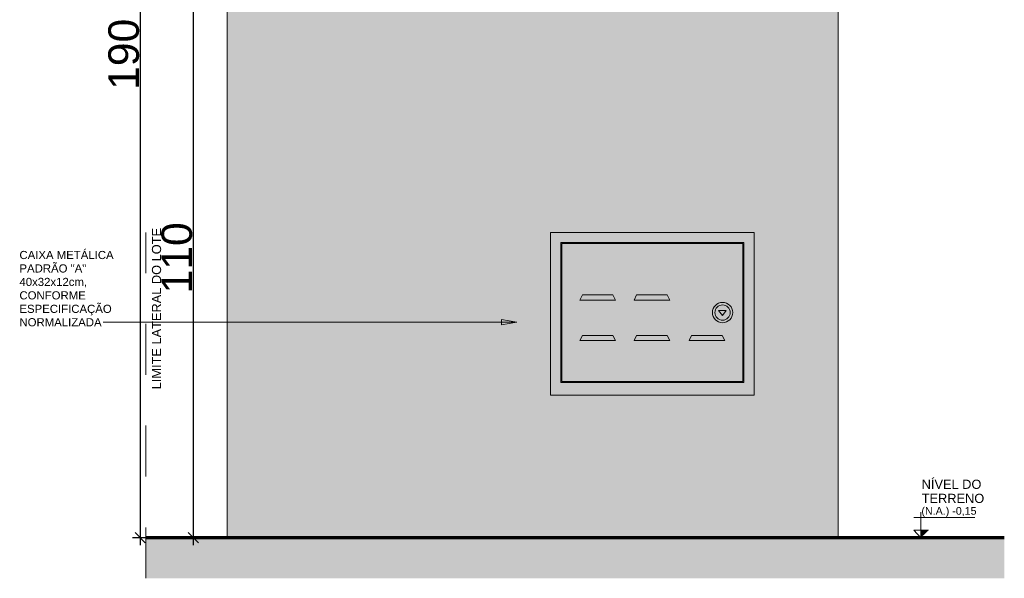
# Model space of a CAD drawing. Extents: x -98 to 248, y -55 to 13.
# Tile 83 of 117: x 161.99 to 163.92, y -8.27 to -7.17. Entities that reach past the tile are written whole.
import ezdxf

# ---------------------------------------------------------------- set-up
doc = ezdxf.new("R2010")
doc.units = 0
doc.header["$LTSCALE"] = 0.01
doc.linetypes.add('Projeção', pattern=[0.003969, 0.002381, -0.001587])
doc.linetypes.add('Traço ponto', pattern=[0.015875, 0.00635, -0.004763, 0, -0.004763])
for name, color, linetype, lineweight in [('A-ANNO-DIMS', 7, 'Continuous', 9), ('A-DETL-GENF', 7, 'Continuous', 5), ('A-FLOR-OVHD', 7, 'Projeção', 5), ('G-ANNO-DIMS', 7, 'Continuous', 9), ('G-ANNO-TEXT', 7, 'Continuous', 9), ('I-WALL', 7, 'Continuous', 5), ('Q-SPCQ', 7, 'Continuous', 5)]:
    doc.layers.add(name, color=color, linetype=linetype, lineweight=lineweight)
doc.layers.add('A-DETL', color=7, linetype='Continuous', lineweight=5, true_color=0x00a600)
doc.styles.add('Arial', font='arial.ttf', dxfattribs={"height": 0.1})
doc.styles.add('Arial_3', font='arial.ttf', dxfattribs={"height": 0.06})
doc.dimstyles.new('Com_linha__ref__contínua__-_Cor_Vermelha_Arial_2_5mm', dxfattribs={"dimscale": 0.3048, "dimtxt": 0.025506, "dimasz": 0.065617, "dimexe": 0.049213, "dimexo": 0.049213, "dimgap": 0.004921, "dimtad": 1, "dimdec": 1, "dimlfac": 100, "dimrnd": 0.1, "dimdsep": 46, "dimtxsty": 'Arial_3', "dimblk1": 'OBLIQUE', "dimblk2": 'OBLIQUE', "dimsah": 1, "dimcen": 0.09, "dimdle": 0.049213, "dimazin": 0, "dimtfac": 1, "dimtdec": 4, "dimtix": 1, "dimtmove": 0, "dimatfit": 3, "dimfxl": 1, "dimtvp": 1, "dimtolj": 1, "dimtzin": 0, "dimarcsym": 2})

# ---------------------------------------------------------------- blocks, each defined once
blk = doc.blocks.new('CAIXA_SANEAGO3 - CAIXA_SANEAGO-2800350-MURETA_1')
at = {"layer": 'Q-SPCQ', "true_color": 0xc8c8c8}
h = blk.add_hatch(color=9, dxfattribs=at)
h.paths.add_polyline_path([(-17.04, 0.13), (-17.04, 0.45), (-17.44, 0.45), (-17.44, 0.13), (-17.0501, 0.13)])
h.paths.add_polyline_path([(-17.062, 0.157), (-17.418, 0.157), (-17.418, 0.428), (-17.062, 0.428), (-17.062, 0.1974)])
h.paths.add_polyline_path([(-17.3823, 0.2376), (-17.3123, 0.2376), (-17.3173, 0.2476), (-17.3773, 0.2476)])
h.paths.add_polyline_path([(-17.0978, 0.2376), (-17.1028, 0.2476), (-17.1628, 0.2476), (-17.1678, 0.2376), (-17.1028, 0.2376)])
h.paths.add_polyline_path([(-17.2058, 0.2376), (-17.2108, 0.2476), (-17.2708, 0.2476), (-17.2758, 0.2376), (-17.2108, 0.2376)])
h.paths.add_polyline_path([(-17.2256, 0.317), (-17.2058, 0.317), (-17.2108, 0.327), (-17.2708, 0.327), (-17.2758, 0.317), (-17.2562, 0.317)])
h.paths.add_polyline_path([(-17.3173, 0.317), (-17.3123, 0.317), (-17.3173, 0.327), (-17.3773, 0.327), (-17.3823, 0.317), (-17.347, 0.317)])
h = blk.add_hatch(color=9, dxfattribs=at)
h.paths.add_polyline_path([(-17.418, 0.157), (-17.062, 0.157), (-17.062, 0.428), (-17.418, 0.428), (-17.418, 0.1974)])
h.paths.add_polyline_path([(-17.157, 0.2376), (-17.1678, 0.2376), (-17.1628, 0.2476), (-17.1028, 0.2476), (-17.0978, 0.2376)])
h.paths.add_polyline_path([(-17.2058, 0.2376), (-17.2758, 0.2376), (-17.2708, 0.2476), (-17.2108, 0.2476)])
h.paths.add_polyline_path([(-17.3823, 0.2376), (-17.3773, 0.2476), (-17.3173, 0.2476), (-17.3123, 0.2376)])
h.paths.add_polyline_path([(-17.102, 0.2725), (-17.1072, 0.2732), (-17.112, 0.2752), (-17.1162, 0.2784), (-17.1194, 0.2825), (-17.1214, 0.2873), (-17.122, 0.2925), (-17.1214, 0.2977), (-17.1194, 0.3025), (-17.1162, 0.3066), (-17.112, 0.3098), (-17.1072, 0.3118), (-17.102, 0.3125), (-17.0969, 0.3118), (-17.092, 0.3098), (-17.0879, 0.3066), (-17.0847, 0.3025), (-17.0827, 0.2977), (-17.082, 0.2925), (-17.0827, 0.2873), (-17.0847, 0.2825), (-17.0879, 0.2784), (-17.092, 0.2752), (-17.0971, 0.2732), (-17.0982, 0.273)])
h.paths.add_polyline_path([(-17.102, 0.2775), (-17.0982, 0.278), (-17.0945, 0.2795), (-17.0914, 0.2819), (-17.0891, 0.285), (-17.0876, 0.2886), (-17.087, 0.2925), (-17.0876, 0.2964), (-17.0891, 0.3), (-17.0914, 0.3031), (-17.0948, 0.3056), (-17.0982, 0.307), (-17.102, 0.3075), (-17.1059, 0.307), (-17.1098, 0.3053), (-17.1126, 0.3031), (-17.115, 0.3), (-17.1165, 0.2964), (-17.117, 0.2925), (-17.1165, 0.2886), (-17.115, 0.285), (-17.1126, 0.2819), (-17.1095, 0.2795), (-17.1059, 0.278)])
h.paths.add_polyline_path([(-17.1023, 0.2864), (-17.1098, 0.2964), (-17.0948, 0.2964), (-17.0962, 0.2946)])
h.paths.add_polyline_path([(-17.3823, 0.317), (-17.3773, 0.327), (-17.3173, 0.327), (-17.3123, 0.317), (-17.3732, 0.317)])
h.paths.add_polyline_path([(-17.2058, 0.317), (-17.2758, 0.317), (-17.2708, 0.327), (-17.2108, 0.327)])
h = blk.add_hatch(color=9, dxfattribs=at)
h.paths.add_polyline_path([(-17.102, 0.2725), (-17.0969, 0.2732), (-17.092, 0.2752), (-17.0879, 0.2784), (-17.0847, 0.2825), (-17.0827, 0.2873), (-17.082, 0.2925), (-17.0827, 0.2977), (-17.0847, 0.3025), (-17.0879, 0.3066), (-17.092, 0.3098), (-17.0969, 0.3118), (-17.102, 0.3125), (-17.1072, 0.3118), (-17.112, 0.3098), (-17.1162, 0.3066), (-17.1194, 0.3025), (-17.1214, 0.2977), (-17.122, 0.2925), (-17.1214, 0.2873), (-17.1194, 0.2825), (-17.1162, 0.2784), (-17.112, 0.2752), (-17.1072, 0.2732), (-17.1059, 0.273)])
h.paths.add_polyline_path([(-17.102, 0.2775), (-17.1059, 0.278), (-17.1098, 0.2797), (-17.1126, 0.2819), (-17.115, 0.285), (-17.1165, 0.2886), (-17.117, 0.2925), (-17.1165, 0.2964), (-17.115, 0.3), (-17.1126, 0.3031), (-17.1095, 0.3055), (-17.1059, 0.307), (-17.102, 0.3075), (-17.0982, 0.307), (-17.0945, 0.3055), (-17.0914, 0.3031), (-17.0891, 0.3), (-17.0876, 0.2964), (-17.087, 0.2925), (-17.0876, 0.2886), (-17.0891, 0.285), (-17.0914, 0.2819), (-17.0948, 0.2794), (-17.0982, 0.278)])
h.paths.add_polyline_path([(-17.1023, 0.2864), (-17.0948, 0.2964), (-17.1098, 0.2964)])
at = {"layer": 'Q-SPCQ'}
for p, q in [((-17.04, 0.45), (-17.44, 0.45)), ((-17.44, 0.45), (-17.44, 0.13)), ((-17.04, 0.45), (-17.44, 0.45)), ((-17.44, 0.45), (-17.44, 0.13)), ((-17.04, 0.13), (-17.04, 0.45)), ((-17.04, 0.13), (-17.04, 0.45)), ((-17.42, 0.43), (-17.42, 0.155)), ((-17.06, 0.43), (-17.42, 0.43)), ((-17.42, 0.155), (-17.42, 0.43)), ((-17.42, 0.43), (-17.06, 0.43)), ((-17.062, 0.428), (-17.418, 0.428)), ((-17.418, 0.428), (-17.418, 0.157)), ((-17.062, 0.157), (-17.062, 0.428)), ((-17.06, 0.155), (-17.06, 0.43)), ((-17.06, 0.43), (-17.06, 0.155)), ((-17.3823, 0.317), (-17.3773, 0.327)), ((-17.3123, 0.317), (-17.3823, 0.317)), ((-17.3773, 0.327), (-17.3173, 0.327)), ((-17.3173, 0.327), (-17.3123, 0.317)), ((-17.2758, 0.317), (-17.2708, 0.327)), ((-17.2058, 0.317), (-17.2758, 0.317)), ((-17.2708, 0.327), (-17.2108, 0.327)), ((-17.2108, 0.327), (-17.2058, 0.317)), ((-17.1098, 0.2964), (-17.1023, 0.2864)), ((-17.0948, 0.2964), (-17.1098, 0.2964)), ((-17.1023, 0.2864), (-17.0948, 0.2964)), ((-17.3823, 0.2376), (-17.3773, 0.2476)), ((-17.3123, 0.2376), (-17.3823, 0.2376)), ((-17.3773, 0.2476), (-17.3173, 0.2476)), ((-17.3173, 0.2476), (-17.3123, 0.2376)), ((-17.2758, 0.2376), (-17.2708, 0.2476)), ((-17.2058, 0.2376), (-17.2758, 0.2376)), ((-17.2708, 0.2476), (-17.2108, 0.2476)), ((-17.2108, 0.2476), (-17.2058, 0.2376)), ((-17.1678, 0.2376), (-17.1628, 0.2476)), ((-17.0978, 0.2376), (-17.1678, 0.2376)), ((-17.1628, 0.2476), (-17.1028, 0.2476)), ((-17.1028, 0.2476), (-17.0978, 0.2376)), ((-17.42, 0.155), (-17.06, 0.155)), ((-17.06, 0.155), (-17.42, 0.155)), ((-17.418, 0.157), (-17.062, 0.157)), ((-17.44, 0.13), (-17.04, 0.13)), ((-17.44, 0.13), (-17.04, 0.13))]:
    blk.add_line(p, q, dxfattribs=at)
for radius, start, end in [(0.02, 360, 180), (0.02, 180, 360), (0.015, 0, 180), (0.015, 180, 0)]:
    blk.add_arc((-17.102, 0.2925), radius, start, end, dxfattribs=at)
blk = doc.blocks.new('Elevações de ponto - Cota de elevação - corte _N_O e N_A_-1979376-MURETA_1')
at = {"layer": 'G-ANNO-DIMS'}
blk.add_hatch(color=256, dxfattribs=at).paths.add_polyline_path([(-16.6971, -0.1353), (-16.7124, -0.15), (-16.7124, -0.1353)])
for p, q in [((-16.7261, -0.1103), (-16.6065, -0.1103)), ((-16.7124, -0.15), (-16.7124, -0.1)), ((-16.7124, -0.15), (-16.7261, -0.1353)), ((-16.7261, -0.1353), (-16.6971, -0.1353)), ((-16.7124, -0.1353), (-16.7261, -0.1353)), ((-16.7261, -0.1353), (-16.7124, -0.15)), ((-16.7124, -0.15), (-16.7124, -0.1353))]:
    blk.add_line(p, q, dxfattribs=at)
blk = doc.blocks.new('_Oblique')
at = {"color": 0, "linetype": 'ByBlock', "lineweight": -2}
blk.add_line((-0.5, -0.5), (0.5, 0.5), dxfattribs=at)
blk = doc.blocks.new('*D468')
at = {"layer": 'A-ANNO-DIMS', "color": 0, "lineweight": -2, "transparency": 16777216}
for p, q in [((162.327, -7.0739), (162.327, -8.2039)), ((163.347, -7.0889), (162.312, -7.0889)), ((162.3261, -8.1889), (162.312, -8.1889))]:
    blk.add_line(p, q, dxfattribs=at)
at = {"layer": 'Defpoints', "color": 0, "transparency": 16777216}
for p in [(163.362, -7.0889), (162.327, -8.1889), (162.3411, -8.1889)]:
    blk.add_point(p, dxfattribs=at)
at = {"layer": 'A-ANNO-DIMS', "color": 0, "lineweight": -2, "transparency": 16777216, "xscale": 0.02, "yscale": 0.02, "zscale": 0.02}
for p, rotation in [((162.327, -7.0889), 90), ((162.327, -8.1889), 270)]:
    blk.add_blockref('_Oblique', p, dxfattribs=dict(at, rotation=rotation))
at = {"layer": 'A-ANNO-DIMS', "color": 0, "transparency": 16777216, "insert": (162.2948, -7.6389), "char_height": 0.06, "width": 0.069221, "attachment_point": 5, "rotation": 90, "style": 'Arial_3'}
blk.add_mtext('\\A1;110', dxfattribs=at)
blk = doc.blocks.new('*D469')
at = {"layer": 'A-ANNO-DIMS', "color": 0, "lineweight": -2, "transparency": 16777216}
for p, q in [((162.2227, -6.2739), (162.2227, -8.2039)), ((162.3787, -6.2889), (162.2077, -6.2889)), ((162.3937, -8.1889), (162.2077, -8.1889))]:
    blk.add_line(p, q, dxfattribs=at)
at = {"layer": 'Defpoints', "color": 0, "transparency": 16777216}
for p in [(162.3937, -6.2889), (162.2227, -8.1889), (162.4087, -8.1889)]:
    blk.add_point(p, dxfattribs=at)
at = {"layer": 'A-ANNO-DIMS', "color": 0, "lineweight": -2, "transparency": 16777216, "xscale": 0.02, "yscale": 0.02, "zscale": 0.02}
for p, rotation in [((162.2227, -6.2889), 90), ((162.2227, -8.1889), 270)]:
    blk.add_blockref('_Oblique', p, dxfattribs=dict(at, rotation=rotation))
at = {"layer": 'A-ANNO-DIMS', "color": 0, "transparency": 16777216, "insert": (162.1905, -7.2389), "char_height": 0.06, "width": 0.069221, "attachment_point": 5, "rotation": 90, "style": 'Arial_3'}
blk.add_mtext('\\A1;190', dxfattribs=at)

msp = doc.modelspace()

# ---------------------------------------------------------------- hatches: boundary and pattern name
at = {"layer": 'A-DETL-GENF', "true_color": 0xb9cebd}
msp.add_hatch(color=9, dxfattribs=at).paths.add_polyline_path([(163.5787, -8.2687), (163.9203, -8.2687), (163.9203, -8.1889), (162.2337, -8.1889), (162.2337, -8.2687), (163.4387, -8.2687)])
at = {"layer": 'G-ANNO-TEXT'}
msp.add_hatch(color=256, dxfattribs=at).paths.add_polyline_path([(162.9628, -7.7655), (162.9328, -7.7603), (162.9328, -7.7708)])
at = {"layer": 'I-WALL', "true_color": 0x5b783c}
h = msp.add_hatch(color=77, dxfattribs=at)
h.paths.add_polyline_path([(162.3937, -8.1889), (163.5937, -8.1889), (163.5937, -6.3139), (162.3937, -6.3139), (162.3937, -7.6991)])
h.paths.add_polyline_path([(163.0487, -7.9089), (163.0287, -7.9089), (163.0287, -7.5889), (163.4287, -7.5889), (163.4287, -7.9089), (163.0683, -7.9089)])
h.paths.add_polyline_path([(163.3695, -7.1483), (163.3498, -7.1483), (163.3498, -7.0289), (163.4287, -7.0289), (163.4287, -7.1483), (163.3726, -7.1483)])
h.paths.add_polyline_path([(163.4139, -6.8389), (163.1287, -6.8389), (163.1288, -6.739), (163.4287, -6.739), (163.4287, -6.8389), (163.4187, -6.8389)])
h.paths.add_polyline_path([(162.8437, -6.8389), (162.6237, -6.8389), (162.6237, -6.5339), (162.8437, -6.5339), (162.8437, -6.8339)])
h.paths.add_polyline_path([(163.19, -6.6889), (163.1287, -6.6889), (163.1287, -6.4889), (163.4287, -6.4889), (163.4287, -6.6889), (163.2509, -6.6889)])

# ---------------------------------------------------------------- linework, layer by layer
at = {"layer": 'A-DETL', "color": 7, "linetype": 'Traço ponto'}
msp.add_line((162.2337, -8.2687), (162.2337, -7.5889), dxfattribs=at)
at = {"layer": 'A-DETL', "color": 7, "lineweight": 70}
msp.add_line((163.9203, -8.1889), (162.2337, -8.1889), dxfattribs=at)
at = {"layer": 'A-FLOR-OVHD'}
msp.add_line((162.3937, -8.1889), (162.2337, -8.1889), dxfattribs=at)
at = {"layer": 'G-ANNO-TEXT'}
for p, q in [((162.2277, -7.7655), (162.1502, -7.7655)), ((162.9628, -7.7655), (162.2277, -7.7655)), ((162.9628, -7.7655), (162.9328, -7.7603)), ((162.9328, -7.7603), (162.9328, -7.7708)), ((162.9328, -7.7708), (162.9628, -7.7655))]:
    msp.add_line(p, q, dxfattribs=at)
at = {"layer": 'I-WALL'}
for p, q in [((162.3937, -6.3139), (162.3937, -8.1889)), ((163.5937, -8.1889), (163.5937, -6.3139))]:
    msp.add_line(p, q, dxfattribs=at)

# ---------------------------------------------------------------- block references
at = {"layer": 'G-ANNO-DIMS'}
msp.add_blockref('Elevações de ponto - Cota de elevação - corte _N_O e N_A_-1979376-MURETA_1', (180.4688, -8.0389), dxfattribs=at)
at = {"layer": 'Q-SPCQ'}
msp.add_blockref('CAIXA_SANEAGO3 - CAIXA_SANEAGO-2800350-MURETA_1', (180.4688, -8.0389), dxfattribs=at)

# ---------------------------------------------------------------- texts
at = {"layer": 'G-ANNO-DIMS', "lineweight": 18, "insert": (163.7575, -8.1287), "char_height": 0.015, "width": 0.129284, "attachment_point": 1, "line_spacing_factor": 0.941778, "style": 'Arial'}
msp.add_mtext('(N.A.) -0,15', dxfattribs=at)
at = {"layer": 'G-ANNO-TEXT', "char_height": 0.016, "attachment_point": 1, "style": 'Arial'}
for s, insert, width in [('CAIXA METÁLICA ', (161.9854, -7.6253), 0.236498), ('PADRÃO "A" ', (161.9854, -7.6517), 0.170759), ('40x32x12cm, ', (161.9854, -7.6782), 0.170759), ('CONFORME ', (161.9854, -7.7046), 0.169958), ('ESPECIFICAÇÃO ', (161.9854, -7.7311), 0.231688), ('NORMALIZADA', (161.9854, -7.7575), 0.19962)]:
    msp.add_mtext(s, dxfattribs=dict(at, insert=insert, width=width))
at = {"layer": 'G-ANNO-TEXT', "insert": (162.2457, -7.8973), "char_height": 0.018, "width": 0.375991, "attachment_point": 1, "rotation": 90, "style": 'Arial'}
msp.add_mtext('LIMITE LATERAL DO LOTE', dxfattribs=at)
at = {"layer": 'G-ANNO-TEXT', "insert": (163.758, -8.0749), "char_height": 0.018, "width": 0.146709, "attachment_point": 1, "style": 'Arial', "bg_fill": 3, "box_fill_scale": 1.25, "bg_fill_color": 256, "bg_fill_true_color": 13158600, "bg_fill_transparency": 0}
msp.add_mtext('NÍVEL DO ', dxfattribs=at)

# ---------------------------------------------------------------- dimensions: what is measured, and where the dimension line sits
at = {"layer": 'A-ANNO-DIMS', "color": 242, "true_color": 0xbd2b2e}
for base, p1, p2, override, picture, middle in [((162.2227, -8.1889), (162.3937, -6.2889), (162.4087, -8.1889), {"dimpost": '<>', "dimfxl": 1.900059}, '*D469', (162.1905, -7.2389)), ((162.327, -8.1889), (163.362, -7.0889), (162.3411, -8.1889), {"dimpost": '<>', "dimfxl": 1.500772}, '*D468', (162.2948, -7.6389))]:
    dim = msp.add_linear_dim(base=base, p1=p1, p2=p2, angle=90, dimstyle='Com_linha__ref__contínua__-_Cor_Vermelha_Arial_2_5mm', override=override, dxfattribs=at)
    dim.commit()
    dim.dimension.update_dxf_attribs({"geometry": picture, "text_midpoint": middle})

# ---------------------------------------------------------------- next in the draw order: texts
at = {"layer": 'G-ANNO-TEXT', "insert": (163.758, -8.1026), "char_height": 0.018, "width": 0.146709, "attachment_point": 1, "style": 'Arial', "bg_fill": 3, "box_fill_scale": 1.25, "bg_fill_color": 256, "bg_fill_true_color": 13158600, "bg_fill_transparency": 0}
msp.add_mtext('TERRENO', dxfattribs=at)

doc.saveas('drawing.dxf')
